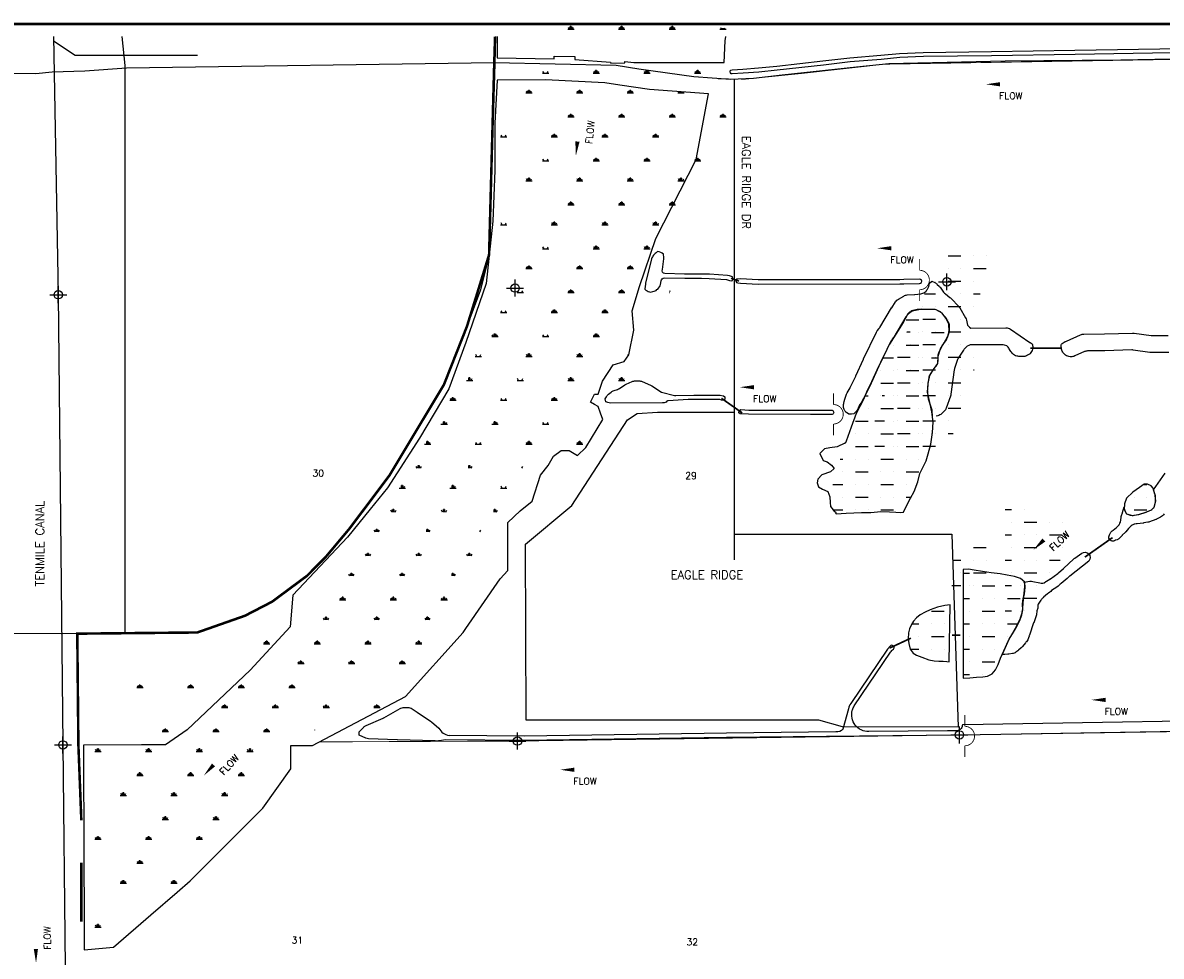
# Model space of a CAD drawing. Extents: x 203423 to 245312, y 760344 to 819706.
# Tile 4 of 10: x 219947 to 233419, y 794666 to 805715. Entities that reach past the tile are written whole.
import ezdxf
from ezdxf.enums import TextEntityAlignment as Align

# ---------------------------------------------------------------- set-up
doc = ezdxf.new("R2010")
doc.units = 0
doc.header["$LTSCALE"] = 800
doc.header["$PDMODE"] = 34
doc.header["$PDSIZE"] = 100
for name, pattern in [('DASHED', [0]), ('PHANTOM', [0]), ('STREAM', [0])]:
    doc.linetypes.add(name, pattern=pattern)
doc.layers.get('0').update_dxf_attribs({"linetype": 'CONTINUOUS'})
for name, color, linetype in [('HATCH', 3, 'CONTINUOUS'), ('MAJROADS', 1, 'CONTINUOUS'), ('PLAKES', 5, 'CONTINUOUS'), ('ROW', 3, 'PHANTOM'), ('SBORDER', 1, 'CONTINUOUS'), ('SEC', 2, 'CONTINUOUS'), ('STRUCTURES', 1, 'CONTINUOUS'), ('SUBBASINS', 6, 'DASHED'), ('TEXT', 7, 'CONTINUOUS'), ('TRUNKS', 5, 'STREAM'), ('WL-PRESERVE', 14, 'CONTINUOUS'), ('WSHEDS', 11, 'CONTINUOUS')]:
    doc.layers.add(name, color=color, linetype=linetype)
doc.layers.get('0').off()
doc.styles.get("Standard").update_dxf_attribs({"font": 'ROMANT'})

# ---------------------------------------------------------------- blocks, each defined once
blk = doc.blocks.new('FLARROW')
at = {"layer": 'PLAKES', "color": 0}
blk.add_lwpolyline([(0, 0, 0, 0.05, 0), (0.168, 0, 0, 0, -0.087559), (0.267, -0.018, 0, 0, 0.245722), (0.355, -0.006, 0, 0, -0.309425), (0.492, -0.004, 0, 0, 0), (0.558, -0.006, 0, 0, 0)], format="xyseb", dxfattribs=at)
blk.add_text('FLOW', height=0.08, dxfattribs=at).set_placement((0.295, -0.176), align=Align.CENTER)
blk = doc.blocks.new('*X')
at = {"color": 0}
for p, q in [((225900, 804884), (225975, 804884)), ((225919, 804884), (225907, 804905)), ((225928, 804884), (225928, 804914)), ((225938, 804884), (225938, 804922)), ((225947, 804884), (225947, 804914)), ((225956, 804884), (225968, 804905)), ((226500, 804884), (226575, 804884)), ((226519, 804884), (226507, 804905)), ((226528, 804884), (226528, 804914)), ((226538, 804884), (226538, 804922)), ((226547, 804884), (226547, 804914)), ((226556, 804884), (226568, 804905)), ((227100, 804884), (227175, 804884)), ((227119, 804884), (227107, 804905)), ((227128, 804884), (227128, 804914)), ((227138, 804884), (227138, 804922)), ((227147, 804884), (227147, 804914)), ((227156, 804884), (227168, 804905)), ((227700, 804884), (227775, 804884)), ((227719, 804884), (227710, 804899)), ((227728, 804884), (227728, 804898)), ((227738, 804884), (227738, 804897)), ((227747, 804884), (227747, 804897)), ((227756, 804884), (227763, 804895)), ((225600, 804364), (225675, 804364)), ((225619, 804364), (225607, 804385)), ((225656, 804364), (225668, 804385)), ((226200, 804364), (226275, 804364)), ((226219, 804364), (226207, 804385)), ((226228, 804364), (226228, 804394)), ((226238, 804364), (226238, 804402)), ((226247, 804364), (226247, 804394)), ((226256, 804364), (226268, 804385)), ((226800, 804364), (226875, 804364)), ((226819, 804364), (226807, 804385)), ((226828, 804364), (226828, 804394)), ((226838, 804364), (226838, 804402)), ((226847, 804364), (226847, 804394)), ((226856, 804364), (226868, 804385)), ((227400, 804364), (227475, 804364)), ((227419, 804364), (227407, 804385)), ((227428, 804364), (227428, 804394)), ((227438, 804364), (227438, 804402)), ((227447, 804364), (227447, 804394)), ((227456, 804364), (227468, 804385)), ((225919, 803845), (225907, 803866)), ((225928, 803845), (225928, 803875)), ((225938, 803845), (225938, 803882)), ((225947, 803845), (225947, 803875)), ((225956, 803845), (225968, 803866)), ((226519, 803845), (226507, 803866)), ((226528, 803845), (226528, 803875)), ((226538, 803845), (226538, 803882)), ((226547, 803845), (226547, 803875)), ((226556, 803845), (226568, 803866)), ((227119, 803845), (227107, 803866)), ((227128, 803845), (227128, 803875)), ((227138, 803845), (227138, 803882)), ((227147, 803845), (227147, 803875)), ((227156, 803845), (227168, 803866)), ((227719, 803845), (227707, 803866)), ((227728, 803845), (227728, 803875)), ((227738, 803845), (227738, 803882)), ((227747, 803845), (227747, 803875)), ((227756, 803845), (227768, 803866)), ((225900, 803845), (225975, 803845)), ((226500, 803845), (226575, 803845)), ((227100, 803845), (227175, 803845)), ((227700, 803845), (227775, 803845)), ((225600, 803325), (225675, 803325)), ((225619, 803325), (225607, 803346)), ((225656, 803325), (225668, 803346)), ((226200, 803325), (226275, 803325)), ((226219, 803325), (226207, 803346)), ((226228, 803325), (226228, 803355)), ((226238, 803325), (226238, 803363)), ((226247, 803325), (226247, 803355)), ((226256, 803325), (226268, 803346)), ((226800, 803325), (226875, 803325)), ((226819, 803325), (226807, 803346)), ((226828, 803325), (226828, 803355)), ((226838, 803325), (226838, 803363)), ((226847, 803325), (226847, 803355)), ((226856, 803325), (226868, 803346)), ((227400, 803325), (227475, 803325)), ((227419, 803325), (227407, 803346)), ((227428, 803325), (227428, 803355)), ((227438, 803325), (227438, 803363)), ((227447, 803325), (227447, 803355)), ((227456, 803325), (227468, 803346)), ((225900, 802806), (225975, 802806)), ((225919, 802806), (225907, 802826)), ((225928, 802806), (225928, 802836)), ((225938, 802806), (225938, 802843)), ((225947, 802806), (225947, 802836)), ((225956, 802806), (225968, 802826)), ((226500, 802806), (226575, 802806)), ((226519, 802806), (226507, 802826)), ((226528, 802806), (226528, 802836)), ((226538, 802806), (226538, 802843)), ((226547, 802806), (226547, 802836)), ((226556, 802806), (226568, 802826)), ((227100, 802806), (227175, 802806)), ((227119, 802806), (227107, 802826)), ((227128, 802806), (227128, 802836)), ((227138, 802806), (227138, 802843)), ((227147, 802806), (227147, 802836)), ((227156, 802806), (227168, 802826)), ((225600, 802286), (225675, 802286)), ((225619, 802286), (225607, 802307)), ((225656, 802286), (225668, 802307)), ((226200, 802286), (226275, 802286)), ((226219, 802286), (226207, 802307)), ((226228, 802286), (226228, 802316)), ((226238, 802286), (226238, 802323)), ((226247, 802286), (226247, 802316)), ((226256, 802286), (226268, 802307)), ((226800, 802286), (226875, 802286)), ((226819, 802286), (226807, 802307)), ((226828, 802286), (226828, 802316)), ((226838, 802286), (226838, 802323)), ((226847, 802286), (226847, 802316)), ((226856, 802286), (226868, 802307)), ((230400, 802200), (230550, 802200)), ((230700, 802200), (230700, 802200)), ((230850, 802200), (230850, 802200)), ((230400, 802050), (230400, 802050)), ((230550, 802050), (230550, 802050)), ((230700, 802050), (230850, 802050)), ((230250, 801900), (230250, 801900)), ((230400, 801900), (230550, 801900)), ((230700, 801900), (230700, 801900)), ((225300, 801766), (225375, 801766)), ((225319, 801766), (225307, 801787)), ((225356, 801766), (225368, 801787)), ((225900, 801766), (225975, 801766)), ((225919, 801766), (225907, 801787)), ((225928, 801766), (225928, 801796)), ((225938, 801766), (225938, 801804)), ((225947, 801766), (225947, 801796)), ((225956, 801766), (225968, 801787)), ((226500, 801766), (226575, 801766)), ((226519, 801766), (226507, 801787)), ((226528, 801766), (226528, 801796)), ((226538, 801766), (226538, 801804)), ((226547, 801766), (226547, 801796)), ((226556, 801766), (226568, 801787)), ((227100, 801766), (227105, 801766)), ((227113, 801777), (227107, 801787)), ((230123, 801750), (230250, 801750)), ((230400, 801750), (230400, 801750)), ((230550, 801750), (230550, 801750)), ((230700, 801750), (230779, 801750)), ((230100, 801600), (230100, 801600)), ((230250, 801600), (230250, 801600)), ((230400, 801600), (230550, 801600)), ((230700, 801600), (230700, 801600)), ((230100, 801450), (230250, 801450)), ((230400, 801450), (230400, 801450)), ((230550, 801450), (230550, 801450)), ((225000, 801247), (225075, 801247)), ((225019, 801247), (225007, 801267)), ((225028, 801247), (225028, 801277)), ((225038, 801247), (225038, 801284)), ((225047, 801247), (225047, 801277)), ((225056, 801247), (225068, 801267)), ((225600, 801247), (225675, 801247)), ((225619, 801247), (225607, 801267)), ((225656, 801247), (225668, 801267)), ((226200, 801247), (226275, 801247)), ((226219, 801247), (226207, 801267)), ((226228, 801247), (226228, 801277)), ((226238, 801247), (226238, 801284)), ((226247, 801247), (226247, 801277)), ((226256, 801247), (226268, 801267)), ((229913, 801300), (229950, 801300)), ((230100, 801300), (230100, 801300)), ((230250, 801300), (230250, 801300)), ((230400, 801300), (230550, 801300)), ((229950, 801150), (229950, 801150)), ((230100, 801150), (230250, 801150)), ((230400, 801150), (230400, 801150)), ((230550, 801150), (230550, 801150)), ((229800, 801000), (229950, 801000)), ((230100, 801000), (230100, 801000)), ((230250, 801000), (230250, 801000)), ((230400, 801000), (230550, 801000)), ((230700, 801000), (230700, 801000)), ((229800, 800850), (229800, 800850)), ((229950, 800850), (229950, 800850)), ((230100, 800850), (230250, 800850)), ((230400, 800850), (230400, 800850)), ((230550, 800850), (230550, 800850)), ((230700, 800850), (230709, 800850)), ((224700, 800727), (224775, 800727)), ((224728, 800727), (224728, 800757)), ((224738, 800727), (224738, 800765)), ((224747, 800727), (224747, 800757)), ((224756, 800727), (224768, 800748)), ((225300, 800727), (225375, 800727)), ((225319, 800727), (225307, 800748)), ((225356, 800727), (225368, 800748)), ((225900, 800727), (225975, 800727)), ((225919, 800727), (225907, 800748)), ((225928, 800727), (225928, 800757)), ((225938, 800727), (225938, 800765)), ((225947, 800727), (225947, 800757)), ((225956, 800727), (225968, 800748)), ((226500, 800727), (226575, 800727)), ((226519, 800727), (226507, 800748)), ((226528, 800727), (226528, 800757)), ((226538, 800727), (226538, 800765)), ((226547, 800727), (226547, 800757)), ((226556, 800727), (226568, 800748)), ((229800, 800700), (229950, 800700)), ((230100, 800700), (230100, 800700)), ((230250, 800700), (230250, 800700)), ((230400, 800700), (230550, 800700)), ((229620, 800550), (229650, 800550)), ((229800, 800550), (229800, 800550)), ((229950, 800550), (229950, 800550)), ((230100, 800550), (230250, 800550)), ((230400, 800550), (230400, 800550)), ((230550, 800550), (230550, 800550)), ((229650, 800400), (229650, 800400)), ((229800, 800400), (229950, 800400)), ((230100, 800400), (230100, 800400)), ((230250, 800400), (230250, 800400)), ((230400, 800400), (230550, 800400)), ((224428, 800207), (224428, 800237)), ((224438, 800207), (224438, 800245)), ((224447, 800207), (224447, 800237)), ((224456, 800207), (224468, 800228)), ((225028, 800207), (225028, 800237)), ((225038, 800207), (225038, 800245)), ((225047, 800207), (225047, 800237)), ((225056, 800207), (225068, 800228)), ((225619, 800207), (225607, 800228)), ((225656, 800207), (225668, 800228)), ((229532, 800250), (229650, 800250)), ((229800, 800250), (229800, 800250)), ((229950, 800250), (229950, 800250)), ((230100, 800250), (230250, 800250)), ((230400, 800250), (230400, 800250)), ((233216, 800250), (233250, 800250)), ((224400, 800207), (224475, 800207)), ((225000, 800207), (225075, 800207)), ((225600, 800207), (225675, 800207)), ((229650, 800100), (229650, 800100)), ((229800, 800100), (229950, 800100)), ((230100, 800100), (230100, 800100)), ((230250, 800100), (230250, 800100)), ((230400, 800100), (230459, 800100)), ((233100, 800100), (233100, 800100)), ((233250, 800100), (233250, 800100)), ((229532, 799950), (229650, 799950)), ((229800, 799950), (229800, 799950)), ((229950, 799950), (229950, 799950)), ((230100, 799950), (230250, 799950)), ((233100, 799950), (233250, 799950)), ((224119, 799688), (224107, 799709)), ((224128, 799688), (224128, 799718)), ((224138, 799688), (224138, 799725)), ((224147, 799688), (224147, 799718)), ((224156, 799688), (224168, 799709)), ((224728, 799688), (224728, 799718)), ((224738, 799688), (224738, 799725)), ((224747, 799688), (224747, 799718)), ((224756, 799688), (224768, 799709)), ((225356, 799688), (225368, 799709)), ((223819, 799168), (223807, 799189)), ((223828, 799168), (223828, 799198)), ((223838, 799168), (223838, 799206)), ((223847, 799168), (223847, 799198)), ((223856, 799168), (223868, 799189)), ((224419, 799168), (224407, 799189)), ((224428, 799168), (224428, 799198)), ((224438, 799168), (224438, 799206)), ((224447, 799168), (224447, 799198)), ((224456, 799168), (224468, 799189)), ((225028, 799168), (225028, 799198)), ((225038, 799168), (225038, 799206)), ((225047, 799168), (225047, 799198)), ((225056, 799168), (225068, 799189)), ((231075, 799200), (231150, 799200)), ((231300, 799200), (231300, 799200)), ((231150, 799050), (231150, 799050)), ((231300, 799050), (231450, 799050)), ((231600, 799050), (231600, 799050)), ((231750, 799050), (231750, 799050)), ((231075, 798900), (231150, 798900)), ((231300, 798900), (231300, 798900)), ((231450, 798900), (231450, 798900)), ((231600, 798900), (231750, 798900)), ((230700, 798750), (230850, 798750)), ((231150, 798750), (231150, 798750)), ((231300, 798750), (231450, 798750)), ((231600, 798750), (231600, 798750)), ((231750, 798750), (231750, 798750)), ((223519, 798649), (223507, 798669)), ((223528, 798649), (223528, 798679)), ((223538, 798649), (223538, 798686)), ((223547, 798649), (223547, 798679)), ((223556, 798649), (223568, 798669)), ((224119, 798649), (224107, 798669)), ((224128, 798649), (224128, 798679)), ((224138, 798649), (224138, 798686)), ((224147, 798649), (224147, 798679)), ((224156, 798649), (224168, 798669)), ((224719, 798649), (224707, 798669)), ((224728, 798649), (224728, 798679)), ((224738, 798649), (224738, 798686)), ((224747, 798649), (224747, 798679)), ((224756, 798649), (224768, 798669)), ((230467, 798600), (230550, 798600)), ((230700, 798600), (230700, 798600)), ((230850, 798600), (230850, 798600)), ((231075, 798600), (231150, 798600)), ((231300, 798600), (231300, 798600)), ((231450, 798600), (231450, 798600)), ((231600, 798600), (231727, 798600)), ((230550, 798450), (230550, 798450)), ((230700, 798450), (230850, 798450)), ((231150, 798450), (231150, 798450)), ((231300, 798450), (231450, 798450)), ((231600, 798450), (231600, 798450)), ((230446, 798300), (230550, 798300)), ((230700, 798300), (230700, 798300)), ((230850, 798300), (230850, 798300)), ((231075, 798300), (231150, 798300)), ((231300, 798300), (231300, 798300)), ((231450, 798300), (231450, 798300)), ((223200, 798129), (223275, 798129)), ((223219, 798129), (223207, 798150)), ((223228, 798129), (223228, 798159)), ((223238, 798129), (223238, 798167)), ((223247, 798129), (223247, 798159)), ((223256, 798129), (223268, 798150)), ((223800, 798129), (223875, 798129)), ((223819, 798129), (223807, 798150)), ((223828, 798129), (223828, 798159)), ((223838, 798129), (223838, 798167)), ((223847, 798129), (223847, 798159)), ((223856, 798129), (223868, 798150)), ((224400, 798129), (224475, 798129)), ((224419, 798129), (224407, 798150)), ((224428, 798129), (224428, 798159)), ((224438, 798129), (224438, 798167)), ((224447, 798129), (224447, 798159)), ((224456, 798129), (224468, 798150)), ((231150, 798150), (231150, 798150)), ((231300, 798150), (231450, 798150)), ((231075, 798000), (231150, 798000)), ((231300, 798000), (231300, 798000)), ((222300, 797609), (222375, 797609)), ((222319, 797609), (222307, 797630)), ((222328, 797609), (222328, 797639)), ((222338, 797609), (222338, 797647)), ((222347, 797609), (222347, 797639)), ((222356, 797609), (222368, 797630)), ((222900, 797609), (222975, 797609)), ((222919, 797609), (222907, 797630)), ((222928, 797609), (222928, 797639)), ((222938, 797609), (222938, 797647)), ((222947, 797609), (222947, 797639)), ((222956, 797609), (222968, 797630)), ((223500, 797609), (223575, 797609)), ((223519, 797609), (223507, 797630)), ((223528, 797609), (223528, 797639)), ((223538, 797609), (223538, 797647)), ((223547, 797609), (223547, 797639)), ((223556, 797609), (223568, 797630)), ((224100, 797609), (224175, 797609)), ((224119, 797609), (224107, 797630)), ((224128, 797609), (224128, 797639)), ((224138, 797609), (224138, 797647)), ((224147, 797609), (224147, 797639)), ((224156, 797609), (224168, 797630)), ((220800, 797090), (220875, 797090)), ((220819, 797090), (220807, 797111)), ((220828, 797090), (220828, 797120)), ((220838, 797090), (220838, 797127)), ((220847, 797090), (220847, 797120)), ((220856, 797090), (220868, 797111)), ((221400, 797090), (221475, 797090)), ((221419, 797090), (221407, 797111)), ((221428, 797090), (221428, 797120)), ((221438, 797090), (221438, 797127)), ((221447, 797090), (221447, 797120)), ((221456, 797090), (221468, 797111)), ((222000, 797090), (222075, 797090)), ((222019, 797090), (222007, 797111)), ((222028, 797090), (222028, 797120)), ((222038, 797090), (222038, 797127)), ((222047, 797090), (222047, 797120)), ((222056, 797090), (222068, 797111)), ((222600, 797090), (222675, 797090)), ((222619, 797090), (222607, 797111)), ((222628, 797090), (222628, 797120)), ((222638, 797090), (222638, 797127)), ((222647, 797090), (222647, 797120)), ((222656, 797090), (222668, 797111)), ((221119, 796570), (221107, 796591)), ((221128, 796570), (221128, 796600)), ((221138, 796570), (221138, 796608)), ((221147, 796570), (221147, 796600)), ((221156, 796570), (221168, 796591)), ((221719, 796570), (221707, 796591)), ((221728, 796570), (221728, 796600)), ((221738, 796570), (221738, 796608)), ((221747, 796570), (221747, 796600)), ((221756, 796570), (221768, 796591)), ((222319, 796570), (222307, 796591)), ((222328, 796570), (222328, 796600)), ((222338, 796570), (222338, 796608)), ((222347, 796570), (222347, 796600)), ((222356, 796570), (222368, 796591)), ((222909, 796587), (222907, 796591)), ((221100, 796570), (221175, 796570)), ((221700, 796570), (221775, 796570)), ((222300, 796570), (222375, 796570)), ((220800, 796051), (220875, 796051)), ((220819, 796051), (220807, 796071)), ((220828, 796051), (220828, 796081)), ((220838, 796051), (220838, 796088)), ((220847, 796051), (220847, 796081)), ((220856, 796051), (220868, 796071)), ((221400, 796051), (221475, 796051)), ((221419, 796051), (221407, 796071)), ((221428, 796051), (221428, 796081)), ((221438, 796051), (221438, 796088)), ((221447, 796051), (221447, 796081)), ((221456, 796051), (221468, 796071)), ((222000, 796051), (222075, 796051)), ((222019, 796051), (222007, 796071)), ((222028, 796051), (222028, 796081)), ((222038, 796051), (222038, 796088)), ((222047, 796051), (222047, 796081)), ((222056, 796051), (222068, 796071)), ((221100, 795531), (221175, 795531)), ((221119, 795531), (221107, 795552)), ((221128, 795531), (221128, 795561)), ((221138, 795531), (221138, 795568)), ((221147, 795531), (221147, 795561)), ((221156, 795531), (221168, 795552)), ((221700, 795531), (221775, 795531)), ((221719, 795531), (221707, 795552)), ((221728, 795531), (221728, 795561)), ((221738, 795531), (221738, 795568)), ((221747, 795531), (221747, 795561)), ((221756, 795531), (221768, 795552)), ((220800, 795011), (220875, 795011)), ((220819, 795011), (220807, 795032)), ((220828, 795011), (220828, 795041)), ((220838, 795011), (220838, 795049)), ((220847, 795011), (220847, 795041)), ((220856, 795011), (220868, 795032))]:
    blk.add_line(p, q, dxfattribs=at)
blk = doc.blocks.new('WEIR')
at = {"layer": 'STRUCTURES', "color": 0, "const_width": 20}
blk.add_lwpolyline([(0, 498), (0, 230, -1), (0, -230), (0, -498)], format="xyb", dxfattribs=at)

msp = doc.modelspace()

# ---------------------------------------------------------------- linework, layer by layer
at = {"layer": 'MAJROADS', "color": 0}
for points in [[(225540, 805552), (225532, 805233), (225465, 802969), (225363, 802555), (225203, 802121), (224930, 801430), (224287, 800359), (223815, 799730), (223538, 799399), (223312, 799170), (222897, 798862), (222576, 798696), (222012, 798498), (220401, 798482), (215005, 798491)], [(221121, 805552), (221153, 805208)], [(244941, 805392), (243341, 805357), (242908, 805276), (240009, 805329), (237589, 805350), (236951, 805352), (232941, 805273), (231572, 805261), (230197, 805229), (229811, 805189), (228932, 805096), (228592, 805056), (228320, 805043), (227887, 805077), (227238, 805166), (226967, 805208), (225526, 805241), (221175, 805179), (220681, 805144), (220295, 805132), (220103, 805112), (219301, 805119)], [(221153, 805208), (221153, 798489)], [(228366, 805045), (228366, 799358)], [(227101, 801017), (227217, 801091), (227458, 801105), (228366, 801105)], [(228366, 799660), (230941, 799660), (231016, 797379), (229648, 797383), (229368, 797461), (225903, 797461), (225894, 799545), (226443, 800001), (227101, 801017)]]:
    msp.add_lwpolyline(points, dxfattribs=at)
at = {"layer": 'PLAKES', "color": 0}
for points in [[(234913, 805382), (232399, 805339), (231410, 805325), (230604, 805314), (230324, 805304), (230106, 805282), (229739, 805252), (229421, 805215), (228874, 805153), (228659, 805131), (228473, 805118), (228343, 805110, -1.024605), (228340, 805159), (228469, 805167), (228654, 805181), (228869, 805202), (229415, 805264), (229734, 805302), (230101, 805332), (230320, 805353), (230603, 805364), (231409, 805375), (232398, 805389), (234912, 805432)], [(230713, 801059), (230709, 801117, 0.061364), (230704, 801141), (230666, 801260, -0.054548), (230661, 801281), (230655, 801353, -0.046133), (230655, 801371), (230661, 801446, -0.0125), (230662, 801451), (230671, 801514, -0.113493), (230687, 801556), (230723, 801610, -0.02428), (230729, 801618), (230755, 801649, 0.170555), (230778, 801712), (230779, 801767, -0.101191), (230787, 801807), (230818, 801876, -0.048201), (230828, 801893), (230876, 801961, 0.074785), (230889, 801988), (230909, 802050, 0.082578), (230914, 802083), (230913, 802127, 0.129371), (230899, 802176), (230874, 802218, 0.055579), (230861, 802236), (230820, 802280, 0.094795), (230789, 802302), (230765, 802313, 0.112579), (230722, 802322), (230595, 802321, -0.002604), (230594, 802321), (230542, 802321, 0.065844), (230516, 802318), (230480, 802308, 0.064126), (230457, 802298), (230451, 802295, 0.12129), (230416, 802262), (230400, 802236, 0.006636), (230398, 802234), (230254, 801995, -0.026192), (230248, 801986), (230231, 801963, 0.048478), (230220, 801946), (230077, 801652, 0.008496), (230076, 801649), (229987, 801450, -0.011087), (229985, 801446), (229915, 801305, -0.007413), (229914, 801303), (229876, 801234, -0.013788), (229874, 801229), (229846, 801183, 0.029018), (229840, 801173), (229823, 801135, -0.107856), (229797, 801101), (229780, 801086), (229753, 801083, -0.035489), (229739, 801082), (229722, 801082), (229695, 801101, -0.041311), (229682, 801112), (229674, 801120), (229670, 801128, -0.116434), (229659, 801173), (229659, 801187, -0.054722), (229661, 801208), (229667, 801235, -0.030666), (229671, 801247), (229696, 801319, -0.03802), (229702, 801333), (229736, 801395, 0.007413), (229737, 801397), (229804, 801532, 0.011087), (229806, 801536), (229895, 801734, -0.008496), (229896, 801737), (230049, 802051, -0.048478), (230059, 802068), (230082, 802098, 0.026192), (230088, 802107), (230228, 802339, -0.006636), (230230, 802341), (230274, 802411, -0.12129), (230309, 802444), (230371, 802480, -0.111331), (230413, 802493), (230500, 802499, 0.010365), (230505, 802500), (230574, 802508, 0.128624), (230621, 802526), (230623, 802528, 0.112486), (230653, 802562), (230661, 802576, 0.084535), (230671, 802608), (230674, 802628), (230703, 802656), (230740, 802639, -0.087907), (230769, 802619), (230791, 802597, -0.039543), (230801, 802585), (230843, 802527, 0.073629), (230864, 802506), (230919, 802464, -0.041664), (230932, 802453), (231022, 802357, -0.055579), (231035, 802339), (231103, 802224, -0.082477), (231115, 802193), (231127, 802136), (231134, 802127, 0.054829), (231150, 802112), (231164, 802101), (231579, 802104, -0.151629), (231636, 802087), (231865, 801931, 0.009387), (231869, 801929), (231891, 801915), (231894, 801907, -0.133089), (231897, 801855), (231896, 801851, -0.15143), (231867, 801799), (231866, 801798, -0.08469), (231838, 801779), (231824, 801773, -0.106448), (231782, 801764), (231745, 801764, -0.059529), (231721, 801767), (231710, 801769, -0.15166), (231659, 801800), (231646, 801815, -0.059311), (231632, 801834), (231621, 801854, 0.064335), (231606, 801875), (231593, 801890), (231564, 801899, 0.07995), (231533, 801904), (231180, 801904, 0.210306), (231107, 801872), (231088, 801851, 0.035969), (231079, 801840), (231022, 801756, 0.069792), (231009, 801731), (230973, 801623, 0.046506), (230969, 801605), (230930, 801317, -0.052005), (230925, 801297), (230875, 801155, -0.11901), (230849, 801116), (230819, 801087, -0.123189), (230776, 801063), (230754, 801057)], [(233507, 801812), (233298, 801812, -0.035324), (233283, 801813), (233086, 801841, 0.042491), (233069, 801842), (232752, 801833, -0.004283), (232750, 801833), (232548, 801830, 0.102695), (232509, 801822), (232395, 801771, -0.117444), (232349, 801762), (232340, 801762, -0.14601), (232286, 801781), (232281, 801785, -0.108337), (232253, 801817), (232247, 801828, -0.121337), (232234, 801874), (232233, 801904), (232237, 801909, -0.141133), (232283, 801941), (232286, 801942, 0.024953), (232296, 801945), (232465, 802021, -0.102695), (232504, 802030), (232746, 802033, 0.004283), (232748, 802033), (233080, 802042, -0.042491), (233097, 802041), (233298, 802013, 0.035324), (233312, 802012), (233499, 802012, 0.018585)], [(228197, 801306), (228239, 801301), (228255, 801287), (228256, 801267), (228249, 801249), (228232, 801247), (228217, 801248), (228194, 801254), (227889, 801257), (227865, 801257), (227820, 801256), (227585, 801240, 0.289519), (227567, 801236, -0.148594), (227549, 801219), (227548, 801219), (227536, 801217, -0.042116), (227519, 801215), (226904, 801213, -0.088713), (226869, 801219), (226845, 801228), (226840, 801264), (226854, 801288, -0.092378), (226877, 801317), (226910, 801344, -0.096773), (226944, 801363), (226984, 801375, 0.069783), (227009, 801387), (227072, 801430, -0.04581), (227088, 801438), (227157, 801468, -0.10157), (227197, 801476), (227237, 801476, -0.104939), (227278, 801467), (227375, 801424, -0.037711), (227389, 801417), (227505, 801342), (227659, 801302), (227676, 801302), (227889, 801307), (228197, 801306), (228198, 801306)], [(228436, 801087), (228420, 801096), (228419, 801111), (228428, 801127), (228446, 801137), (228538, 801131), (229270, 801130), (229507, 801129, -1.463584), (229506, 801079), (229270, 801080), (228536, 801081), (228436, 801087), (228432, 801089)], [(233452, 799902, -0.146626), (233411, 799863), (233364, 799839, -0.027671), (233354, 799835), (233279, 799807, -0.044966), (233262, 799803), (233212, 799794, -0.018882), (233204, 799793), (233133, 799786, 0.023358), (233124, 799785), (233107, 799781, 0.089591), (233074, 799769), (233073, 799768, 0.073217), (233051, 799749), (233034, 799731, 0.006911), (233032, 799729), (233000, 799691, -0.020788), (232995, 799685), (232958, 799648, -0.004386), (232957, 799647), (232923, 799614, -0.082188), (232896, 799595), (232883, 799589), (232878, 799589, -0.644336), (232799, 799630), (232806, 799653, -0.091514), (232823, 799685), (232829, 799692, -0.067746), (232849, 799711), (232888, 799739, 0.049273), (232902, 799752), (232911, 799761, 0.044289), (232921, 799775), (232923, 799778, 0.073391), (232935, 799804), (232938, 799814, 0.052409), (232942, 799834), (232943, 799857, -0.065896), (232948, 799883), (232959, 799915, 0.011503), (232961, 799920), (232968, 799944, -0.003112), (232968, 799945), (232981, 799987), (232981, 799980, 0.134787), (232992, 799929), (233007, 799901), (233052, 799888, 0.114051), (233097, 799886), (233142, 799894, 0.026795), (233152, 799896), (233230, 799919, 0.028865), (233241, 799923), (233285, 799941, 0.064888), (233308, 799954), (233317, 799962, 0.046423), (233331, 799975), (233336, 799980), (233350, 800039, 0.011142), (233351, 800044), (233353, 800053), (233346, 800121, 0.040349), (233344, 800136), (233337, 800163, 0.01311), (233335, 800168), (233329, 800188), (233464, 800384, -0.003692)], [(232023, 798910, 0.043341), (231994, 798880), (231961, 798832, -0.002801), (231958, 798786), (231948, 798754), (231943, 798707), (231910, 798612, -0.002575), (231909, 798611), (231858, 798466, 0.025791), (231855, 798456), (231850, 798435, -0.137752), (231824, 798388), (231822, 798387, 0.03441), (231813, 798377), (231779, 798332, -0.057977), (231763, 798315), (231729, 798287, -0.0219), (231722, 798281), (231698, 798264, -0.111959), (231657, 798248), (231614, 798241, -0.029456), (231602, 798240), (231568, 798239, 0.002495), (231567, 798239), (231535, 798237), (231611, 798402, -0.025864), (231615, 798411), (231696, 798548, 0.021405), (231700, 798555), (231750, 798660, 0.031223), (231755, 798672), (231771, 798719, 0.049389), (231775, 798739), (231780, 798777, 0.017945), (231781, 798784), (231784, 798840, -0.01037), (231784, 798844), (231792, 798925, -0.008911), (231792, 798929), (231801, 798999, 0.011641), (231802, 799004), (231805, 799044, 0.076805), (231803, 799075), (231798, 799095), (231865, 799104, -0.087617), (231899, 799102), (231984, 799084, 0.079023), (232016, 799082), (232032, 799084), (232054, 799100, -0.025776), (232062, 799106), (232102, 799130, 0.02235), (232110, 799135), (232197, 799198, 0.024633), (232205, 799205), (232261, 799254, 0.00284), (232261, 799255), (232386, 799368, -0.030631), (232395, 799376), (232478, 799435, -0.897457), (232564, 799344), (232339, 799166, 0.000915), (232306, 799137), (232236, 799079, 0.00802), (232185, 799035), (232122, 798995, -0.049327), (232074, 798954), (232026, 798917, 0.007305), (232023, 798910)], [(231075, 797406, 0.422628), (231062, 797384, -0.394604), (231051, 797363, -0.256659), (230988, 797334), (230888, 797334), (229958, 797324, -0.496726), (229763, 797576), (229765, 797583, -0.083414), (229786, 797629), (230217, 798264, -0.061108), (230249, 798300, 0.86907), (230221, 798344, 0.075308), (230181, 798300), (229744, 797657, 0.083414), (229717, 797596), (229652, 797355, -0.018471), (229651, 797351)], [(224826, 797215), (224380, 797226, -0.003362), (224378, 797226), (224040, 797239, -0.091869), (224005, 797247), (223926, 797281), (223926, 797322), (223981, 797377, -0.093518), (224012, 797398), (224210, 797485, 0.025), (224219, 797489), (224411, 797598, -0.128803), (224460, 797611), (224500, 797611, -0.148069), (224555, 797594), (224613, 797556), (224773, 797449, -0.030165), (224782, 797442), (224871, 797365, 0.016283), (224871, 797365, 0.247035), (224991, 797280, -2.29993)], [(229652, 797355, -0.293091), (229570, 797321), (228274, 797308), (225883, 797272), (224991, 797280)], [(231030, 797285), (236175, 797370, 0.408721)]]:
    msp.add_lwpolyline(points, format="xyb", dxfattribs=at)
for points in [[(228308, 802718), (228285, 802725), (228072, 802738), (227972, 802741), (227778, 802741), (227543, 802747, -0.511651), (227517, 802793), (227533, 802921, 0.052924), (227533, 802942), (227530, 802973), (227527, 802977, 0.186575), (227461, 803006), (227460, 803006), (227453, 803002, 0.07136), (227431, 802984), (227412, 802963, 0.125048), (227388, 802920), (227316, 802634, 0.031808), (227314, 802621), (227307, 802565), (227310, 802561, 0.153273), (227362, 802531), (227376, 802528), (227404, 802533, 0.13601), (227452, 802556), (227460, 802563, 0.168219), (227493, 802619), (227501, 802659, -0.283081), (227540, 802697), (227783, 802691), (227977, 802691), (228069, 802688), (228276, 802675), (228308, 802666), (228330, 802660), (228345, 802663), (228350, 802679), (228350, 802692), (228345, 802706)], [(230557, 802679), (230372, 802675), (230324, 802673), (228651, 802671), (228439, 802683), (228398, 802682), (228386, 802672), (228383, 802659), (228391, 802642), (228409, 802635), (228439, 802633), (228650, 802621), (230325, 802623), (230372, 802625), (230558, 802629, 1.061362)]]:
    msp.add_lwpolyline(points, format="xyb", close=True, dxfattribs=at)
for points in [[(235317, 797476), (231075, 797406)], [(224826, 797215), (224901, 797222), (224948, 797231), (225883, 797222), (228274, 797258), (231030, 797285)]]:
    msp.add_lwpolyline(points, dxfattribs=at)
at = {"layer": 'ROW', "color": 0}
for points in [[(225559, 805552), (225559, 805302), (226236, 805289), (226234, 805320), (226480, 805314), (226479, 805282), (226903, 805247), (226906, 805237), (227071, 805241), (227073, 805257), (227179, 805243), (228245, 805243)], [(228245, 805243), (228258, 805503), (228267, 805552)], [(225685, 799798), (225831, 799936), (225974, 800051), (226075, 800359), (226165, 800476), (226229, 800584), (226317, 800653), (226413, 800651), (226511, 800591), (226609, 800689), (226813, 801021), (226785, 801095), (226755, 801174), (226713, 801197), (226664, 801225), (226714, 801318), (226757, 801318), (226809, 801471), (226932, 801665), (227063, 801707), (227118, 801785), (227178, 802077), (227158, 802305), (227243, 802592), (227440, 803163), (227916, 804097), (228061, 804873), (227364, 804925), (227012, 804978), (226836, 805004), (226134, 805040), (225559, 805034), (225534, 804525), (225534, 803965), (225508, 803367), (225432, 802629), (225190, 801929), (224987, 801382), (224643, 800797), (224261, 800212), (224058, 799957), (223791, 799626), (223142, 798939), (223112, 798566), (222639, 798051), (221892, 797346), (221635, 797169), (221350, 797168), (220666, 797164), (220670, 795821), (220673, 795148), (220674, 794743), (221022, 794773), (221463, 795155), (221774, 795423), (221927, 795557), (222787, 796417), (223120, 796884), (223120, 797161), (223377, 797161), (224474, 797739), (225157, 798496), (225188, 798545)]]:
    msp.add_lwpolyline(points, dxfattribs=at)
at = {"layer": 'ROW', "color": 0, "linetype": 'DASHED'}
msp.add_lwpolyline([(225188, 798545), (225595, 799133), (225685, 799233), (225685, 799798)], dxfattribs=at)
at = {"layer": 'SBORDER', "color": 0, "const_width": 30}
msp.add_lwpolyline([(212059, 784500), (245059, 784500), (245059, 805700), (212059, 805700)], close=True, dxfattribs=at)
at = {"layer": 'SEC', "color": 0}
for p in [(225772, 802575), (230883, 802648), (220367, 802496), (220422, 797167), (225801, 797213), (231030, 797285)]:
    msp.add_point(p, dxfattribs=at)
at = {"layer": 'STRUCTURES', "color": 0, "const_width": 20}
for points in [[(228328, 802691), (228422, 802657)], [(231871, 801865), (232243, 801865)], [(228215, 801270), (228460, 801097)], [(232515, 799390), (232842, 799621)], [(230943, 798467), (231043, 798467)], [(230457, 798431), (230208, 798315)]]:
    msp.add_lwpolyline(points, dxfattribs=at)
at = {"layer": 'SUBBASINS', "color": 0, "const_width": 10}
for points in [[(244941, 805381), (243372, 805362), (242949, 805281), (242608, 805277), (239998, 805334), (238852, 805330), (237469, 805346), (236134, 805314), (233541, 805281), (230140, 805225), (229175, 805117), (228495, 805048), (228173, 805052)], [(223457, 797203), (225801, 797213), (231030, 797285), (236326, 797374), (236297, 792062), (239646, 792051)]]:
    msp.add_lwpolyline(points, dxfattribs=at)
at = {"layer": 'TRUNKS', "color": 0, "linetype": 'STREAM'}
msp.add_lwpolyline([(220311, 805552), (220367, 802496), (220422, 797167), (220477, 791896), (220468, 789384), (220492, 789336), (220580, 789131), (220649, 789011), (220732, 788868), (220809, 788717), (220862, 788611), (220894, 788469), (220890, 788360), (220833, 788253), (220751, 788128), (220690, 788016), (220610, 787959), (220567, 787909), (220543, 787808), (220503, 787758), (220486, 787715), (220488, 787495), (220490, 786517), (220492, 784611)], dxfattribs=at)
at = {"layer": 'TRUNKS', "color": 0}
msp.add_lwpolyline([(220312, 805502), (220567, 805332), (222016, 805331)], dxfattribs=at)
msp.add_lwpolyline([(220312, 805502), (220567, 805332), (222016, 805331)], dxfattribs=at)
at = {"layer": 'WL-PRESERVE', "color": 0}
for points in [[(229890, 801247), (229810, 801092), (229751, 800929), (229691, 800763), (229679, 800734), (229675, 800738), (229583, 800697), (229496, 800682), (229436, 800673), (229377, 800617), (229419, 800533), (229464, 800518), (229515, 800478), (229549, 800438), (229507, 800401), (229404, 800366), (229356, 800313), (229348, 800270), (229364, 800224), (229411, 800194), (229475, 800168), (229499, 800102), (229503, 800036), (229506, 799988), (229521, 799968), (229549, 799933), (229567, 799924), (229565, 799914), (229572, 799903), (229690, 799911), (229871, 799918), (229981, 799917), (230102, 799930), (230203, 799925), (230277, 799923), (230338, 799920), (230368, 799921), (230409, 800004), (230452, 800087), (230494, 800167), (230538, 800281), (230561, 800380), (230637, 800531), (230660, 800612), (230692, 800727), (230711, 800865), (230719, 800988), (230706, 801110), (230673, 801254), (230653, 801341), (230660, 801446), (230682, 801539), (230724, 801609), (230777, 801682), (230780, 801769), (230806, 801855), (230850, 801928), (230894, 802004), (230908, 802061), (230906, 802149), (230869, 802217), (230826, 802277), (230755, 802317), (230667, 802323), (230587, 802324), (230552, 802319), (230472, 802303), (230418, 802260), (230364, 802166), (230280, 802031), (230203, 801909), (230135, 801775), (230054, 801602), (229990, 801466), (229944, 801372)], [(233162, 800213), (233081, 800157), (233009, 800089), (232983, 800020), (232980, 799952), (233007, 799902), (233077, 799883), (233148, 799894), (233236, 799921), (233302, 799948), (233336, 799981), (233352, 800042), (233349, 800114), (233337, 800164), (233322, 800207), (233298, 800234), (233255, 800253), (233218, 800252)], [(231075, 797957), (231152, 797960), (231233, 797969), (231307, 797973), (231362, 797979), (231420, 798009), (231458, 798056), (231488, 798118), (231518, 798193), (231557, 798276), (231586, 798349), (231621, 798419), (231671, 798501), (231711, 798568), (231745, 798638), (231768, 798706), (231780, 798765), (231777, 798832), (231786, 798900), (231800, 798954), (231807, 799029), (231803, 799093), (231752, 799136), (231681, 799160), (231597, 799178), (231511, 799192), (231406, 799204), (231302, 799219), (231206, 799237), (231137, 799247), (231075, 799244)], [(230920, 798824), (230857, 798817), (230772, 798799), (230684, 798768), (230627, 798737), (230566, 798706), (230524, 798670), (230488, 798630), (230462, 798593), (230441, 798540), (230428, 798495), (230424, 798424), (230431, 798367), (230446, 798301), (230485, 798255), (230521, 798230), (230587, 798205), (230669, 798176), (230732, 798163), (230788, 798159), (230838, 798158), (230882, 798154), (230908, 798151)]]:
    msp.add_lwpolyline(points, close=True, dxfattribs=at)
at = {"layer": 'WSHEDS', "color": 0, "const_width": 30}
for points in [[(220640, 796274), (220605, 797169), (220592, 798484), (222012, 798498), (222576, 798696), (222897, 798862), (223312, 799170), (223538, 799399), (223815, 799730), (224287, 800359), (224930, 801430), (225203, 802121), (225465, 802969), (225465, 802969), (225526, 805241), (225536, 805552)], [(220640, 795074), (220640, 795774)]]:
    msp.add_lwpolyline(points, dxfattribs=at)

# ---------------------------------------------------------------- block references
at = {"layer": 'HATCH', "color": 0}
for p in [(496, 755), (0, 0), (0, 0), (0, 0), (0, 0), (0, 0), (0, 0), (0, 0), (0, 0), (0, 0), (0, 0)]:
    msp.add_blockref('*X', p, dxfattribs=at)
at = {"layer": 'PLAKES', "color": 0, "xscale": 1000, "yscale": 1000, "zscale": 1000}
for p in [(231344, 804987), (230057, 803046), (228432, 801401), (232592, 797700), (226306, 796873)]:
    msp.add_blockref('FLARROW', p, dxfattribs=at)
for p, rotation in [((226492, 804142), 83.65980825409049), ((231908, 799477), 43.53119928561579), ((222091, 796806), 47.66366589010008), ((220104, 794585), 90.60309119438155)]:
    msp.add_blockref('FLARROW', p, dxfattribs=dict(at, rotation=rotation))
at = {"layer": 'STRUCTURES', "color": 0, "xscale": 0.5, "yscale": 0.5, "zscale": 0.5}
for p in [(230560, 802670), (229541, 801081), (231095, 797272)]:
    msp.add_blockref('WEIR', p, dxfattribs=at)

# ---------------------------------------------------------------- texts
at = {"layer": 'MAJROADS', "color": 0}
msp.add_text('EAGLE RIDGE DR', height=100, rotation=270, dxfattribs=at).set_placement((228459, 804379))
at = {"layer": 'TEXT', "color": 0}
for s, height, p in [('30', 80, (223375, 800344)), ('29', 80, (227786, 800314)), ('EAGLE RIDGE', 100, (227614, 799131)), ('31', 80, (223128, 794815)), ('32', 80, (227801, 794795))]:
    msp.add_text(s, height=height, dxfattribs=at).set_placement(p)
at = {"layer": 'TRUNKS', "color": 0}
msp.add_text('TENMILE CANAL', height=100, rotation=90, dxfattribs=at).set_placement((220199, 799042))

doc.saveas('drawing.dxf')
